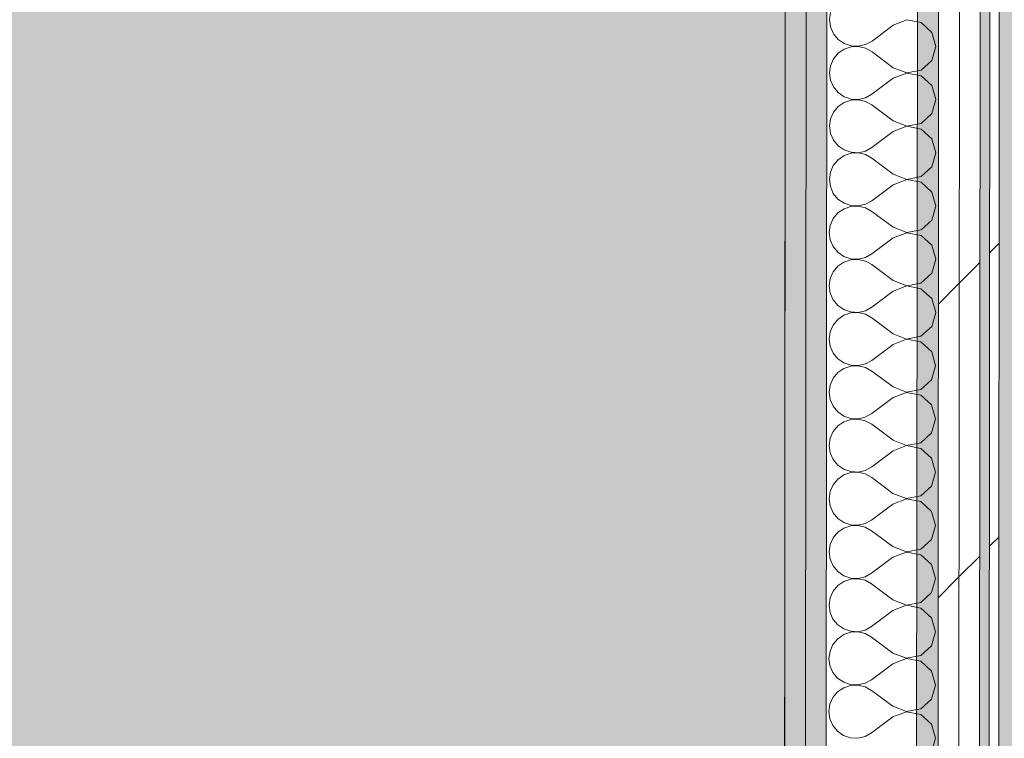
# Model space of a CAD drawing. Header units: millimetres. Extents: x -30280 to 19093, y -19284 to 4746.
# Tile 192 of 256: x -2167 to -1550, y -14549 to -14099. Entities that reach past the tile are written whole.
import ezdxf

# ---------------------------------------------------------------- set-up
doc = ezdxf.new("R2010")
doc.units = ezdxf.units.MM
doc.header["$MEASUREMENT"] = 0
doc.linetypes.add('Wipeout_Contour', pattern=[1000, 0, -1000])
for name, color, linetype in [('Nuevo_07_CR_Cel Ras pladur', 7, 'Continuous'), ('Nuevo_07_CR_Cel Ras vinilic', 7, 'Continuous'), ('Nuevo_08_E_Envans secs', 7, 'Continuous')]:
    doc.layers.add(name, color=color, linetype=linetype)
for name, color, linetype, lineweight, true_color in [('Nuevo_07_CR_Cel Ras pladur_Pluma_Nº__102', 7, 'Continuous', 5, 0xcccccc), ('Nuevo_07_CR_Cel Ras vinilic_Pluma_Nº__102', 7, 'Continuous', 5, 0xcccccc), ('Nuevo_07_CR_Cel Ras vinilic_Pluma_Nº__79', 7, 'Continuous', 5, 0xaaffd5), ('Nuevo_08_E_Envans secs_Pluma_Nº__102', 7, 'Continuous', 5, 0xcccccc), ('Nuevo_08_E_Envans secs_Pluma_Nº__171', 171, 'Continuous', 13, 0xaaaaff), ('Nuevo_08_E_Envans secs_Pluma_Nº__177', 7, 'Continuous', 15, 0xf7e046), ('Nuevo_08_E_Envans secs_Pluma_Nº__79', 7, 'Continuous', 5, 0xaaffd5)]:
    doc.layers.add(name, color=color, linetype=linetype, lineweight=lineweight, true_color=true_color)
doc.layers.add('Nuevo_08_E_Envans secs_Pluma_Nº__1', color=7, linetype='Continuous', lineweight=5)
pattern_1 = [(45, (0, 0), (-183.8478, 183.8478), [195, -65]), (45, (7e-14, 183.85), (-183.8478, 183.8478), [195, -65])]

# ---------------------------------------------------------------- blocks, each defined once
blk = doc.blocks.new('Forjado_1_1', base_point=(-28050.85, 1700.85))
at = {"layer": 'Nuevo_07_CR_Cel Ras pladur_Pluma_Nº__102', "linetype": 'Continuous', "lineweight": 0, "true_color": 0x333333}
h = blk.add_hatch(color=250, dxfattribs=at)
h.paths.add_polyline_path([(-28050.85, 1700.85), (-1702.11, 1700.85), (-1556.11, 1700.85), (-1556.11, -1703.98), (-1619.11, -1703.98), (-1619.11, -6940.7), (-1544.11, -6940.7), (-1544.11, -7505.7), (-1616.26, -7505.7), (-1616.05, -11923.98), (-1552.9, -11923.98), (-1552.9, -12503.98), (-2036.11, -12503.98), (-2036.11, -12340.7), (-6985.39, -12340.7), (-6985.39, -12549.28), (-7491.4, -12549.28), (-7491.4, -12393.7), (-10655.85, -12393.7), (-10657.1, -13685.07), (-1603.63, -13694.56), (-1609.23, -16937.98), (375.89, -16937.98), (375.89, -16738.98), (1128.89, -16738.98), (1128.89, -17066.98), (2622.91, -17066.98), (5778.89, -17066.98), (5778.89, -16738.98), (6378.89, -16738.98), (6378.89, -12488.98), (5778.89, -12488.98), (5763.89, -12069.98), (3832.9, -12069.98), (2768.91, -12069.98), (2768.91, -12619.14), (2622.91, -12619.14), (2622.91, -12069.98), (843.89, -12069.98), (843.89, -12503.98), (363.89, -12503.98), (363.89, -11923.98), (6641.89, -11923.98), (6627.87, -9203.97), (6003.89, -9207.42), (6010.89, -7490.7), (5790.89, -7490.7), (5790.89, -6940.7), (6010.89, -6940.7), (6010.89, -1710.7), (5770.89, -1710.7), (5770.89, 3861.73), (-28038.85, 3861.73)])
h.paths.add_polyline_path([(7.39, -9099.15), (-1192.61, -9099.15), (-1192.61, 1700.85), (7.39, 1700.85)], flags=0)
h.paths.add_polyline_path([(-1181.11, -11348.2), (-1181.11, -9848.2), (5718.89, -9848.2), (5718.89, -11348.2)], flags=0)
h.paths.add_polyline_path([(38, -16371.48), (-1162, -16371.48), (-1162, -12771.48), (38, -12771.48)], flags=0)
h.paths.add_polyline_path([(2309.36, -16371.48), (1109.36, -16371.48), (1109.36, -12771.48), (2309.36, -12771.48)], flags=0)
h.paths.add_polyline_path([(2226.83, -8799.15), (2226.83, 1400.85), (3726.83, 1400.85), (3726.83, -8799.15)], flags=0)
h.paths.add_polyline_path([(3832.9, -12471.48), (5032.9, -12471.48), (5032.9, -16671.48), (3832.9, -16671.48)], flags=0)
at = {"layer": 'Nuevo_07_CR_Cel Ras pladur_Pluma_Nº__102', "color": 254, "linetype": 'Continuous', "lineweight": 5, "true_color": 0xcccccc, "flags": 128}
blk.add_lwpolyline([(1128.89, -16738.98), (375.89, -16738.98), (375.89, -16937.98), (-1609.23, -16937.98), (-1603.63, -13694.56), (-10657.1, -13685.07), (-10655.85, -12393.7), (-7491.4, -12393.7), (-7491.4, -12549.28), (-6985.39, -12549.28), (-6985.39, -12340.7), (-2036.11, -12340.7), (-2036.11, -12503.98), (-1552.9, -12503.98), (-1552.9, -11923.98), (-1616.05, -11923.98), (-1616.26, -7505.7)], dxfattribs=at)
blk = doc.blocks.new('*X407')
at = {"layer": 'Nuevo_08_E_Envans secs_Pluma_Nº__102', "color": 254, "linetype": 'Continuous', "lineweight": 5, "true_color": 0xcccccc}
for p, q in [((-1658.9, -14094.22), (-1659.54, -14098.78)), ((-1659.54, -14098.78), (-1658.91, -14103.33)), ((-1619.54, -14102.14), (-1632.88, -14112.13)), ((-1611.04, -14098.88), (-1619.54, -14102.14)), ((-1602.09, -14100.58), (-1611.04, -14098.88)), ((-1595.37, -14106.73), (-1602.09, -14100.58)), ((-1658.91, -14103.33), (-1657.06, -14107.54)), ((-1657.06, -14107.54), (-1654.13, -14111.08)), ((-1592.89, -14115.49), (-1595.37, -14106.73)), ((-1654.13, -14111.08), (-1650.34, -14113.69)), ((-1650.34, -14113.69), (-1645.98, -14115.16)), ((-1645.98, -14115.16), (-1641.39, -14115.39)), ((-1641.39, -14115.39), (-1636.91, -14114.35)), ((-1636.91, -14114.35), (-1632.88, -14112.13)), ((-1595.38, -14124.25), (-1592.89, -14115.49)), ((-1654.13, -14119.81), (-1657.07, -14123.35)), ((-1650.34, -14117.21), (-1654.13, -14119.81)), ((-1645.98, -14115.74), (-1650.34, -14117.21)), ((-1641.39, -14115.52), (-1645.98, -14115.74)), ((-1636.91, -14116.57), (-1641.39, -14115.52)), ((-1632.89, -14118.8), (-1636.91, -14116.57)), ((-1619.56, -14128.81), (-1632.89, -14118.8)), ((-1658.93, -14127.56), (-1659.57, -14132.11)), ((-1657.07, -14123.35), (-1658.93, -14127.56)), ((-1602.11, -14130.39), (-1595.38, -14124.25)), ((-1659.57, -14132.11), (-1658.93, -14136.67)), ((-1611.06, -14132.21), (-1619.57, -14135.47)), ((-1619.56, -14128.81), (-1611.06, -14132.08)), ((-1611.06, -14132.08), (-1602.11, -14130.39)), ((-1602.11, -14133.91), (-1611.06, -14132.21)), ((-1595.39, -14140.06), (-1602.11, -14133.91)), ((-1658.93, -14136.67), (-1657.08, -14140.87)), ((-1619.57, -14135.47), (-1632.91, -14145.46)), ((-1592.91, -14148.83), (-1595.39, -14140.06)), ((-1657.08, -14140.87), (-1654.15, -14144.42)), ((-1654.15, -14144.42), (-1650.36, -14147.02)), ((-1636.93, -14147.69), (-1632.91, -14145.46)), ((-1650.37, -14150.54), (-1654.16, -14153.15)), ((-1646.01, -14149.08), (-1650.37, -14150.54)), ((-1650.36, -14147.02), (-1646.01, -14148.5)), ((-1646.01, -14148.5), (-1641.41, -14148.72)), ((-1641.41, -14148.86), (-1646.01, -14149.08)), ((-1641.41, -14148.72), (-1636.93, -14147.69)), ((-1636.94, -14149.9), (-1641.41, -14148.86)), ((-1632.91, -14152.13), (-1636.94, -14149.9)), ((-1619.59, -14162.14), (-1632.91, -14152.13)), ((-1595.41, -14157.59), (-1592.91, -14148.83)), ((-1657.09, -14156.68), (-1658.95, -14160.89)), ((-1654.16, -14153.15), (-1657.09, -14156.68)), ((-1602.14, -14163.73), (-1595.41, -14157.59)), ((-1658.95, -14160.89), (-1659.59, -14165.44)), ((-1619.59, -14162.14), (-1611.09, -14165.41)), ((-1611.09, -14165.41), (-1602.14, -14163.73)), ((-1659.59, -14165.44), (-1658.96, -14170)), ((-1658.96, -14170), (-1657.11, -14174.21)), ((-1619.59, -14168.81), (-1632.93, -14178.8)), ((-1611.09, -14165.55), (-1619.59, -14168.81)), ((-1602.14, -14167.25), (-1611.09, -14165.55)), ((-1595.42, -14173.4), (-1602.14, -14167.25)), ((-1657.11, -14174.21), (-1654.18, -14177.75)), ((-1592.94, -14182.16), (-1595.42, -14173.4)), ((-1654.18, -14177.75), (-1650.39, -14180.36)), ((-1650.39, -14180.36), (-1646.03, -14181.83)), ((-1646.03, -14182.41), (-1650.39, -14183.88)), ((-1646.03, -14181.83), (-1641.44, -14182.06)), ((-1641.44, -14182.19), (-1646.03, -14182.41)), ((-1641.44, -14182.06), (-1636.96, -14181.02)), ((-1636.96, -14183.24), (-1641.44, -14182.19)), ((-1636.96, -14181.02), (-1632.93, -14178.8)), ((-1632.94, -14185.46), (-1636.96, -14183.24)), ((-1595.43, -14190.92), (-1592.94, -14182.16)), ((-1654.18, -14186.48), (-1657.12, -14190.02)), ((-1650.39, -14183.88), (-1654.18, -14186.48)), ((-1619.61, -14195.47), (-1632.94, -14185.46)), ((-1658.98, -14194.22), (-1659.61, -14198.78)), ((-1657.12, -14190.02), (-1658.98, -14194.22)), ((-1619.61, -14195.47), (-1611.11, -14198.75)), ((-1602.16, -14197.06), (-1595.43, -14190.92)), ((-1659.61, -14198.78), (-1658.98, -14203.33)), ((-1611.11, -14198.88), (-1619.62, -14202.14)), ((-1611.11, -14198.75), (-1602.16, -14197.06)), ((-1602.16, -14200.58), (-1611.11, -14198.88)), ((-1595.44, -14206.73), (-1602.16, -14200.58)), ((-1658.98, -14203.33), (-1657.13, -14207.54)), ((-1657.13, -14207.54), (-1654.2, -14211.08)), ((-1619.62, -14202.14), (-1632.96, -14212.13)), ((-1592.96, -14215.49), (-1595.44, -14206.73)), ((-1654.2, -14211.08), (-1650.41, -14213.69)), ((-1650.41, -14213.69), (-1646.06, -14215.16)), ((-1636.98, -14214.35), (-1632.96, -14212.13)), ((-1654.21, -14219.81), (-1657.14, -14223.35)), ((-1650.42, -14217.21), (-1654.21, -14219.81)), ((-1646.06, -14215.74), (-1650.42, -14217.21)), ((-1646.06, -14215.16), (-1641.46, -14215.39)), ((-1641.46, -14215.52), (-1646.06, -14215.74)), ((-1641.46, -14215.39), (-1636.98, -14214.35)), ((-1636.99, -14216.57), (-1641.46, -14215.52)), ((-1632.96, -14218.8), (-1636.99, -14216.57)), ((-1619.64, -14228.81), (-1632.96, -14218.8)), ((-1595.46, -14224.25), (-1592.96, -14215.49)), ((-1657.14, -14223.35), (-1659, -14227.56)), ((-1602.18, -14230.39), (-1595.46, -14224.25)), ((-1659, -14227.56), (-1659.64, -14232.11)), ((-1659.64, -14232.11), (-1659.01, -14236.67)), ((-1619.64, -14228.81), (-1611.14, -14232.08)), ((-1611.14, -14232.21), (-1619.64, -14235.47)), ((-1611.14, -14232.08), (-1602.18, -14230.39)), ((-1602.19, -14233.91), (-1611.14, -14232.21)), ((-1659.01, -14236.67), (-1657.16, -14240.87)), ((-1619.64, -14235.47), (-1632.98, -14245.46)), ((-1595.47, -14240.06), (-1602.19, -14233.91)), ((-1657.16, -14240.87), (-1654.23, -14244.42)), ((-1654.23, -14244.42), (-1650.44, -14247.02)), ((-1592.99, -14248.83), (-1595.47, -14240.06)), ((-1650.44, -14250.54), (-1654.23, -14253.15)), ((-1650.44, -14247.02), (-1646.08, -14248.5)), ((-1646.08, -14249.08), (-1650.44, -14250.54)), ((-1646.08, -14248.5), (-1641.49, -14248.72)), ((-1641.49, -14248.86), (-1646.08, -14249.08)), ((-1641.49, -14248.72), (-1637.01, -14247.69)), ((-1637.01, -14249.9), (-1641.49, -14248.86)), ((-1637.01, -14247.69), (-1632.98, -14245.46)), ((-1632.99, -14252.13), (-1637.01, -14249.9)), ((-1595.48, -14257.59), (-1592.99, -14248.83)), ((-1657.17, -14256.68), (-1659.03, -14260.89)), ((-1654.23, -14253.15), (-1657.17, -14256.68)), ((-1619.66, -14262.14), (-1632.99, -14252.13)), ((-1659.03, -14260.89), (-1659.66, -14265.44)), ((-1619.66, -14262.14), (-1611.16, -14265.41)), ((-1602.21, -14263.73), (-1595.48, -14257.59)), ((-1659.66, -14265.44), (-1659.03, -14270)), ((-1619.67, -14268.81), (-1633.01, -14278.8)), ((-1611.16, -14265.55), (-1619.67, -14268.81)), ((-1611.16, -14265.41), (-1602.21, -14263.73)), ((-1602.21, -14267.25), (-1611.16, -14265.55)), ((-1595.49, -14273.4), (-1602.21, -14267.25)), ((-1659.03, -14270), (-1657.18, -14274.21)), ((-1657.18, -14274.21), (-1654.25, -14277.75)), ((-1593.01, -14282.16), (-1595.49, -14273.4)), ((-1654.25, -14277.75), (-1650.46, -14280.36)), ((-1650.46, -14280.36), (-1646.11, -14281.83)), ((-1646.11, -14281.83), (-1641.51, -14282.06)), ((-1641.51, -14282.06), (-1637.03, -14281.02)), ((-1637.03, -14281.02), (-1633.01, -14278.8)), ((-1654.26, -14286.48), (-1657.19, -14290.02)), ((-1650.46, -14283.88), (-1654.26, -14286.48)), ((-1646.11, -14282.41), (-1650.46, -14283.88)), ((-1641.51, -14282.19), (-1646.11, -14282.41)), ((-1637.03, -14283.24), (-1641.51, -14282.19)), ((-1633.01, -14285.46), (-1637.03, -14283.24)), ((-1619.69, -14295.47), (-1633.01, -14285.46)), ((-1595.51, -14290.92), (-1593.01, -14282.16)), ((-1659.05, -14294.22), (-1659.69, -14298.78)), ((-1657.19, -14290.02), (-1659.05, -14294.22)), ((-1602.23, -14297.06), (-1595.51, -14290.92)), ((-1659.69, -14298.78), (-1659.06, -14303.33)), ((-1619.69, -14295.47), (-1611.19, -14298.75)), ((-1611.19, -14298.88), (-1619.69, -14302.14)), ((-1611.19, -14298.75), (-1602.23, -14297.06)), ((-1602.24, -14300.58), (-1611.19, -14298.88)), ((-1659.06, -14303.33), (-1657.21, -14307.54)), ((-1619.69, -14302.14), (-1633.03, -14312.13)), ((-1595.52, -14306.73), (-1602.24, -14300.58)), ((-1657.21, -14307.54), (-1654.27, -14311.08)), ((-1654.27, -14311.08), (-1650.49, -14313.69)), ((-1637.06, -14314.35), (-1633.03, -14312.13)), ((-1593.03, -14315.49), (-1595.52, -14306.73)), ((-1650.49, -14317.21), (-1654.28, -14319.81)), ((-1650.49, -14313.69), (-1646.13, -14315.16)), ((-1646.13, -14315.74), (-1650.49, -14317.21)), ((-1646.13, -14315.16), (-1641.54, -14315.39)), ((-1641.54, -14315.52), (-1646.13, -14315.74)), ((-1641.54, -14315.39), (-1637.06, -14314.35)), ((-1637.06, -14316.57), (-1641.54, -14315.52)), ((-1633.04, -14318.8), (-1637.06, -14316.57)), ((-1619.71, -14328.81), (-1633.04, -14318.8)), ((-1595.53, -14324.25), (-1593.03, -14315.49)), ((-1657.22, -14323.35), (-1659.08, -14327.56)), ((-1654.28, -14319.81), (-1657.22, -14323.35)), ((-1602.26, -14330.39), (-1595.53, -14324.25)), ((-1659.08, -14327.56), (-1659.71, -14332.11)), ((-1619.71, -14328.81), (-1611.21, -14332.08)), ((-1611.21, -14332.08), (-1602.26, -14330.39)), ((-1659.71, -14332.11), (-1659.08, -14336.67)), ((-1659.08, -14336.67), (-1657.23, -14340.87)), ((-1619.72, -14335.47), (-1633.06, -14345.46)), ((-1611.21, -14332.21), (-1619.72, -14335.47)), ((-1602.26, -14333.91), (-1611.21, -14332.21)), ((-1595.54, -14340.06), (-1602.26, -14333.91)), ((-1657.23, -14340.87), (-1654.3, -14344.42)), ((-1593.06, -14348.83), (-1595.54, -14340.06)), ((-1654.3, -14344.42), (-1650.51, -14347.02)), ((-1650.51, -14347.02), (-1646.16, -14348.5)), ((-1646.16, -14349.08), (-1650.51, -14350.54)), ((-1646.16, -14348.5), (-1641.56, -14348.72)), ((-1641.56, -14348.86), (-1646.16, -14349.08)), ((-1641.56, -14348.72), (-1637.08, -14347.69)), ((-1637.08, -14349.9), (-1641.56, -14348.86)), ((-1637.08, -14347.69), (-1633.06, -14345.46)), ((-1595.55, -14357.59), (-1593.06, -14348.83)), ((-1654.31, -14353.15), (-1657.24, -14356.68)), ((-1650.51, -14350.54), (-1654.31, -14353.15)), ((-1633.06, -14352.13), (-1637.08, -14349.9)), ((-1619.74, -14362.14), (-1633.06, -14352.13)), ((-1659.1, -14360.89), (-1659.74, -14365.44)), ((-1657.24, -14356.68), (-1659.1, -14360.89)), ((-1619.74, -14362.14), (-1611.23, -14365.41)), ((-1602.28, -14363.73), (-1595.55, -14357.59)), ((-1659.74, -14365.44), (-1659.11, -14370)), ((-1611.23, -14365.55), (-1619.74, -14368.81)), ((-1611.23, -14365.41), (-1602.28, -14363.73)), ((-1602.29, -14367.25), (-1611.23, -14365.55)), ((-1595.57, -14373.4), (-1602.29, -14367.25)), ((-1659.11, -14370), (-1657.26, -14374.21)), ((-1657.26, -14374.21), (-1654.32, -14377.75)), ((-1619.74, -14368.81), (-1633.08, -14378.8)), ((-1593.08, -14382.16), (-1595.57, -14373.4)), ((-1654.32, -14377.75), (-1650.54, -14380.36)), ((-1650.54, -14380.36), (-1646.18, -14381.83)), ((-1637.11, -14381.02), (-1633.08, -14378.8)), ((-1654.33, -14386.48), (-1657.27, -14390.02)), ((-1650.54, -14383.88), (-1654.33, -14386.48)), ((-1646.18, -14382.41), (-1650.54, -14383.88)), ((-1646.18, -14381.83), (-1641.59, -14382.06)), ((-1641.59, -14382.19), (-1646.18, -14382.41)), ((-1641.59, -14382.06), (-1637.11, -14381.02)), ((-1637.11, -14383.24), (-1641.59, -14382.19)), ((-1633.09, -14385.46), (-1637.11, -14383.24)), ((-1619.76, -14395.47), (-1633.09, -14385.46)), ((-1595.58, -14390.92), (-1593.08, -14382.16)), ((-1657.27, -14390.02), (-1659.13, -14394.22)), ((-1602.31, -14397.06), (-1595.58, -14390.92)), ((-1659.13, -14394.22), (-1659.76, -14398.78)), ((-1659.76, -14398.78), (-1659.13, -14403.33)), ((-1611.26, -14398.88), (-1619.77, -14402.14)), ((-1619.76, -14395.47), (-1611.26, -14398.75)), ((-1611.26, -14398.75), (-1602.31, -14397.06)), ((-1602.31, -14400.58), (-1611.26, -14398.88)), ((-1659.13, -14403.33), (-1657.28, -14407.54)), ((-1619.77, -14402.14), (-1633.11, -14412.13)), ((-1595.59, -14406.73), (-1602.31, -14400.58)), ((-1657.28, -14407.54), (-1654.35, -14411.08)), ((-1654.35, -14411.08), (-1650.56, -14413.69)), ((-1593.11, -14415.49), (-1595.59, -14406.73)), ((-1650.56, -14417.21), (-1654.36, -14419.81)), ((-1650.56, -14413.69), (-1646.2, -14415.16)), ((-1646.2, -14415.74), (-1650.56, -14417.21)), ((-1646.2, -14415.16), (-1641.61, -14415.39)), ((-1641.61, -14415.52), (-1646.2, -14415.74)), ((-1641.61, -14415.39), (-1637.13, -14414.35)), ((-1637.13, -14416.57), (-1641.61, -14415.52)), ((-1637.13, -14414.35), (-1633.11, -14412.13)), ((-1633.11, -14418.8), (-1637.13, -14416.57)), ((-1595.6, -14424.25), (-1593.11, -14415.49)), ((-1657.29, -14423.35), (-1659.15, -14427.56)), ((-1654.36, -14419.81), (-1657.29, -14423.35)), ((-1619.78, -14428.81), (-1633.11, -14418.8)), ((-1659.15, -14427.56), (-1659.79, -14432.11)), ((-1619.78, -14428.81), (-1611.28, -14432.08)), ((-1602.33, -14430.39), (-1595.6, -14424.25)), ((-1659.79, -14432.11), (-1659.16, -14436.67)), ((-1619.79, -14435.47), (-1633.13, -14445.46)), ((-1611.28, -14432.21), (-1619.79, -14435.47)), ((-1611.28, -14432.08), (-1602.33, -14430.39)), ((-1602.34, -14433.91), (-1611.28, -14432.21)), ((-1595.62, -14440.06), (-1602.34, -14433.91)), ((-1659.16, -14436.67), (-1657.3, -14440.87)), ((-1657.3, -14440.87), (-1654.37, -14444.42)), ((-1593.13, -14448.83), (-1595.62, -14440.06)), ((-1654.37, -14444.42), (-1650.59, -14447.02)), ((-1650.59, -14447.02), (-1646.23, -14448.5)), ((-1646.23, -14448.5), (-1641.64, -14448.72)), ((-1641.64, -14448.72), (-1637.16, -14447.69)), ((-1637.16, -14447.69), (-1633.13, -14445.46)), ((-1654.38, -14453.15), (-1657.32, -14456.68)), ((-1650.59, -14450.54), (-1654.38, -14453.15)), ((-1646.23, -14449.08), (-1650.59, -14450.54)), ((-1641.64, -14448.86), (-1646.23, -14449.08)), ((-1637.16, -14449.9), (-1641.64, -14448.86)), ((-1633.14, -14452.13), (-1637.16, -14449.9)), ((-1619.81, -14462.14), (-1633.14, -14452.13)), ((-1595.63, -14457.59), (-1593.13, -14448.83)), ((-1657.32, -14456.68), (-1659.17, -14460.89)), ((-1602.36, -14463.73), (-1595.63, -14457.59)), ((-1659.17, -14460.89), (-1659.81, -14465.44)), ((-1659.81, -14465.44), (-1659.18, -14470)), ((-1619.81, -14462.14), (-1611.31, -14465.41)), ((-1611.31, -14465.55), (-1619.81, -14468.81)), ((-1611.31, -14465.41), (-1602.36, -14463.73)), ((-1602.36, -14467.25), (-1611.31, -14465.55)), ((-1659.18, -14470), (-1657.33, -14474.21)), ((-1619.81, -14468.81), (-1633.16, -14478.8)), ((-1595.64, -14473.4), (-1602.36, -14467.25)), ((-1657.33, -14474.21), (-1654.4, -14477.75)), ((-1654.4, -14477.75), (-1650.61, -14480.36)), ((-1637.18, -14481.02), (-1633.16, -14478.8)), ((-1593.16, -14482.16), (-1595.64, -14473.4)), ((-1650.61, -14483.88), (-1654.4, -14486.48)), ((-1650.61, -14480.36), (-1646.25, -14481.83)), ((-1646.25, -14482.41), (-1650.61, -14483.88)), ((-1646.25, -14481.83), (-1641.66, -14482.06)), ((-1641.66, -14482.19), (-1646.25, -14482.41)), ((-1641.66, -14482.06), (-1637.18, -14481.02)), ((-1637.18, -14483.24), (-1641.66, -14482.19)), ((-1633.16, -14485.46), (-1637.18, -14483.24)), ((-1619.83, -14495.47), (-1633.16, -14485.46)), ((-1595.65, -14490.92), (-1593.16, -14482.16)), ((-1657.34, -14490.02), (-1659.2, -14494.22)), ((-1654.4, -14486.48), (-1657.34, -14490.02)), ((-1602.38, -14497.06), (-1595.65, -14490.92)), ((-1659.2, -14494.22), (-1659.84, -14498.78)), ((-1619.83, -14495.47), (-1611.33, -14498.75)), ((-1611.33, -14498.75), (-1602.38, -14497.06)), ((-1659.84, -14498.78), (-1659.21, -14503.33)), ((-1659.21, -14503.33), (-1657.35, -14507.54)), ((-1619.84, -14502.14), (-1633.18, -14512.13)), ((-1611.33, -14498.88), (-1619.84, -14502.14)), ((-1602.38, -14500.58), (-1611.33, -14498.88)), ((-1595.66, -14506.73), (-1602.38, -14500.58)), ((-1657.35, -14507.54), (-1654.42, -14511.08)), ((-1593.18, -14515.49), (-1595.66, -14506.73)), ((-1654.42, -14511.08), (-1650.63, -14513.69)), ((-1646.28, -14515.74), (-1650.64, -14517.21)), ((-1650.63, -14513.69), (-1646.28, -14515.16)), ((-1646.28, -14515.16), (-1641.69, -14515.39)), ((-1641.69, -14515.52), (-1646.28, -14515.74)), ((-1641.69, -14515.39), (-1637.21, -14514.35)), ((-1637.21, -14516.57), (-1641.69, -14515.52)), ((-1637.21, -14514.35), (-1633.18, -14512.13)), ((-1595.68, -14524.25), (-1593.18, -14515.49)), ((-1654.43, -14519.81), (-1657.37, -14523.35)), ((-1650.64, -14517.21), (-1654.43, -14519.81)), ((-1633.18, -14518.8), (-1637.21, -14516.57)), ((-1619.86, -14528.81), (-1633.18, -14518.8)), ((-1659.22, -14527.56), (-1659.86, -14532.11)), ((-1657.37, -14523.35), (-1659.22, -14527.56)), ((-1602.41, -14530.39), (-1595.68, -14524.25)), ((-1659.86, -14532.11), (-1659.23, -14536.67)), ((-1619.86, -14528.81), (-1611.36, -14532.08)), ((-1611.36, -14532.21), (-1619.86, -14535.47)), ((-1611.36, -14532.08), (-1602.41, -14530.39)), ((-1602.41, -14533.91), (-1611.36, -14532.21)), ((-1595.69, -14540.06), (-1602.41, -14533.91)), ((-1659.23, -14536.67), (-1657.38, -14540.87)), ((-1657.38, -14540.87), (-1654.45, -14544.42)), ((-1619.86, -14535.47), (-1633.2, -14545.46)), ((-1593.21, -14548.83), (-1595.69, -14540.06)), ((-1654.45, -14544.42), (-1650.66, -14547.02)), ((-1650.66, -14547.02), (-1646.3, -14548.5)), ((-1637.23, -14547.69), (-1633.2, -14545.46)), ((-1646.3, -14548.5), (-1641.71, -14548.72)), ((-1641.71, -14548.72), (-1637.23, -14547.69)), ((-1595.7, -14557.59), (-1593.21, -14548.83))]:
    blk.add_line(p, q, dxfattribs=at)
blk = doc.blocks.new('Muro_61_1', base_point=(-1689.41, -17083.98))
at = {"layer": 'Nuevo_08_E_Envans secs_Pluma_Nº__79', "linetype": 'Continuous', "lineweight": 5, "true_color": 0xaaffd5}
for points in [[(-1673.98, -13795.56), (-1675.62, -16014.5), (-1662.62, -16014.51), (-1660.98, -13795.56)], [(-1686.99, -13808.56), (-1688.62, -16014.49), (-1675.62, -16014.5), (-1673.99, -13808.56)]]:
    blk.add_hatch(color=121, dxfattribs=at).paths.add_polyline_path(points)
at = {"layer": 'Nuevo_08_E_Envans secs_Pluma_Nº__1', "color": 7, "linetype": 'Continuous', "lineweight": 5}
for p, q in [((-1662.62, -16014.51), (-1660.98, -13795.56)), ((-1675.62, -16014.5), (-1673.99, -13808.56))]:
    blk.add_line(p, q, dxfattribs=at)
at = {"layer": 'Nuevo_08_E_Envans secs_Pluma_Nº__1', "color": 7, "linetype": 'Continuous', "lineweight": 5, "flags": 128}
blk.add_lwpolyline([(-1686.99, -13808.56), (-1688.62, -16014.49)], dxfattribs=at)
at = {"color": 254, "linetype": 'Wipeout_Contour', "lineweight": 0, "ltscale": 59717.815588}
blk.add_wipeout([(-1558.9, -13680.56), (-1560.62, -16014.59), (-1554.62, -16014.59), (-1552.9, -13680.56)], dxfattribs=at).dxf.layer = 'Nuevo_08_E_Envans secs'
at = {"color": 254, "linetype": 'Wipeout_Contour', "lineweight": 0, "ltscale": 59762.08674}
blk.add_wipeout([(-1577.91, -13699.56), (-1579.62, -16014.57), (-1566.62, -16014.58), (-1564.91, -13699.56)], dxfattribs=at).dxf.layer = 'Nuevo_08_E_Envans secs'
at = {"layer": 'Nuevo_08_E_Envans secs_Pluma_Nº__171', "linetype": 'Continuous', "lineweight": 13, "true_color": 0xaaaaff}
h = blk.add_hatch(dxfattribs=at)
h.set_pattern_fill('Panellat_HPL_0001', color=161, style=0, pattern_type=2)
h.set_pattern_definition(pattern_1)
h.paths.add_polyline_path([(-1558.9, -13680.56), (-1560.62, -16014.59), (-1554.62, -16014.59), (-1552.9, -13680.56)])
at = {"layer": 'Nuevo_08_E_Envans secs_Pluma_Nº__177', "linetype": 'Continuous', "lineweight": 15, "true_color": 0xf7e046}
h = blk.add_hatch(dxfattribs=at)
h.set_pattern_fill('Panellat_HPL_0001', color=53, style=0, pattern_type=2)
h.set_pattern_definition(pattern_1)
h.paths.add_polyline_path([(-1577.91, -13699.56), (-1579.62, -16014.57), (-1566.62, -16014.58), (-1564.91, -13699.56)])
at = {"layer": 'Nuevo_08_E_Envans secs_Pluma_Nº__1', "color": 7, "linetype": 'Continuous', "lineweight": 5}
for p, q in [((-1560.62, -16014.59), (-1558.9, -13686.56)), ((-1566.62, -16014.58), (-1564.91, -13699.56))]:
    blk.add_line(p, q, dxfattribs=at)
at = {"layer": 'Nuevo_08_E_Envans secs_Pluma_Nº__1', "color": 7, "linetype": 'Continuous', "lineweight": 5, "flags": 128}
blk.add_lwpolyline([(-1554.62, -16014.59), (-1552.89, -13674.56)], dxfattribs=at)
at = {"color": 254, "linetype": 'Wipeout_Contour', "lineweight": 0, "ltscale": 59793.425017}
blk.add_wipeout([(-1590.92, -13712.56), (-1592.62, -16014.56), (-1579.62, -16014.57), (-1577.92, -13712.56)], dxfattribs=at).dxf.layer = 'Nuevo_08_E_Envans secs'
at = {"layer": 'Nuevo_08_E_Envans secs_Pluma_Nº__177', "linetype": 'Continuous', "lineweight": 15, "true_color": 0xf7e046}
h = blk.add_hatch(dxfattribs=at)
h.set_pattern_fill('Panellat_HPL_0001', color=53, style=0, pattern_type=2)
h.set_pattern_definition(pattern_1)
h.paths.add_polyline_path([(-1590.92, -13712.56), (-1592.62, -16014.56), (-1579.62, -16014.57), (-1577.92, -13712.56)])
at = {"layer": 'Nuevo_08_E_Envans secs_Pluma_Nº__1', "color": 7, "linetype": 'Continuous', "lineweight": 5}
for p, q in [((-1579.62, -16014.57), (-1577.92, -13712.56)), ((-1592.62, -16014.56), (-1590.97, -13782.56))]:
    blk.add_line(p, q, dxfattribs=at)
at = {"layer": 'Nuevo_08_E_Envans secs', "color": 7, "lineweight": 20}
blk.add_blockref('*X407', (0, 0), dxfattribs=at)
blk = doc.blocks.new('Forjado_315_1', base_point=(-3816.41, -16949.98))
at = {"layer": 'Nuevo_07_CR_Cel Ras vinilic_Pluma_Nº__79', "linetype": 'Continuous', "lineweight": 0, "true_color": 0x2a3f35}
blk.add_hatch(color=119, dxfattribs=at).paths.add_polyline_path([(-3816.41, -16949.98), (-1689.31, -16949.98), (-1687, -13808.56), (-3816.41, -13808.56)])
at = {"layer": 'Nuevo_07_CR_Cel Ras vinilic_Pluma_Nº__102', "color": 254, "linetype": 'Continuous', "lineweight": 5, "true_color": 0xcccccc, "flags": 128}
blk.add_lwpolyline([(-3816.41, -16949.98), (-1689.31, -16949.98), (-1687, -13808.56), (-3816.41, -13808.56)], close=True, dxfattribs=at)

msp = doc.modelspace()

# ---------------------------------------------------------------- block references
at = {"layer": 'Nuevo_07_CR_Cel Ras pladur', "color": 254, "linetype": 'Continuous', "lineweight": 5, "true_color": 0xcccccc}
msp.add_blockref('Forjado_1_1', (-28050.85, 1700.85), dxfattribs=at)

# ---------------------------------------------------------------- next in the draw order: block references
at = {"layer": 'Nuevo_08_E_Envans secs', "color": 7, "lineweight": 20}
msp.add_blockref('Muro_61_1', (-1689.41, -17083.98), dxfattribs=at)

# ---------------------------------------------------------------- next in the draw order: block references
at = {"layer": 'Nuevo_07_CR_Cel Ras vinilic', "color": 254, "linetype": 'Continuous', "lineweight": 5, "true_color": 0xcccccc}
msp.add_blockref('Forjado_315_1', (-3816.41, -16949.98), dxfattribs=at)

doc.saveas('drawing.dxf')
